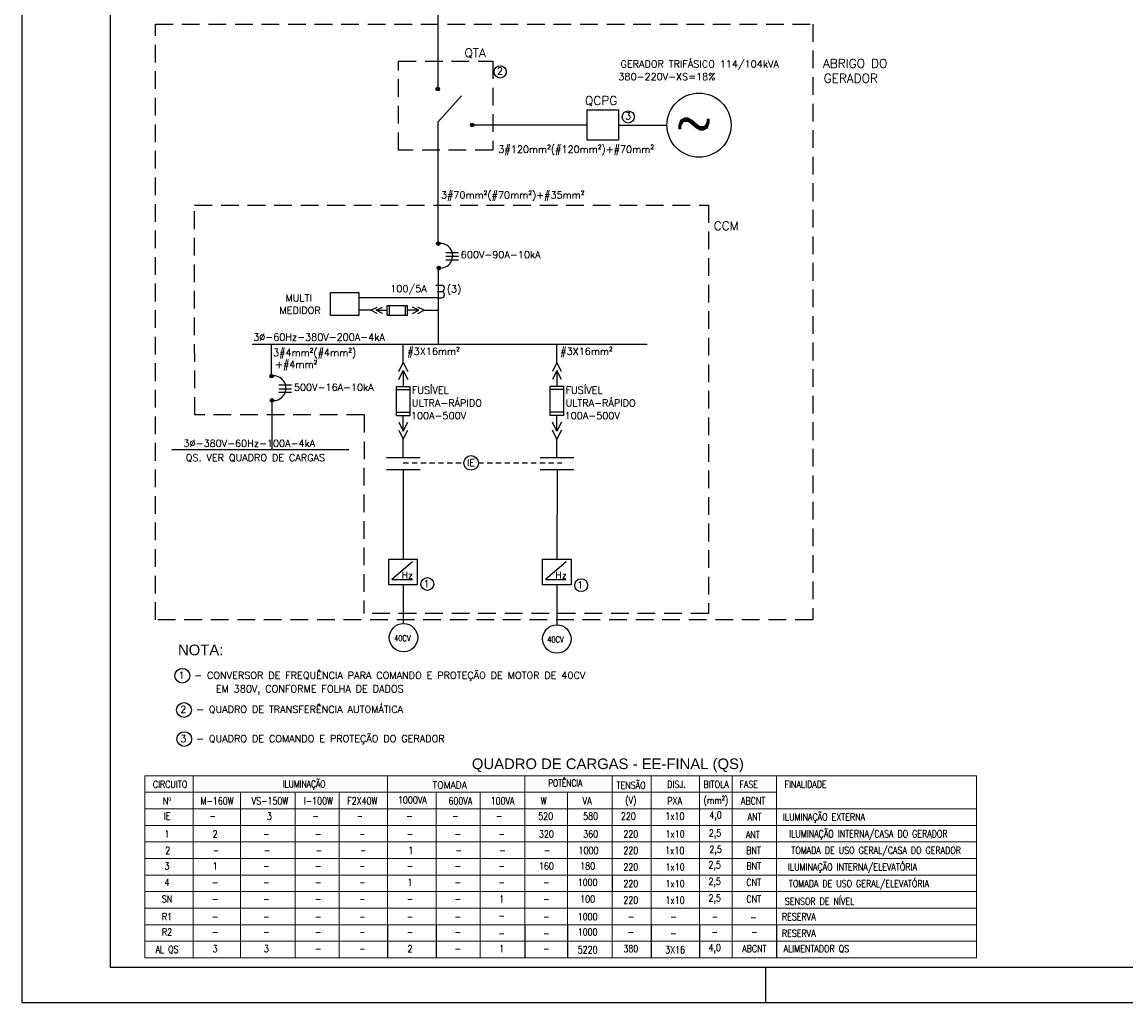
# Model space of a CAD drawing. Header units: millimetres. Extents: x 654.5 to 713.9, y 620.2 to 662.2.
# Tile 1 of 6: x 654.5 to 685.7, y 620.2 to 647.9. Entities that reach past the tile are written whole.
import ezdxf
from ezdxf.enums import TextEntityAlignment as Align

# ---------------------------------------------------------------- set-up
doc = ezdxf.new("R2010")
doc.units = ezdxf.units.MM
doc.linetypes.add('DGN_STYLE_3', pattern=[0.207003, 0.147859, -0.059144])
doc.linetypes.add('HIDDEN', pattern=[0.375, 0.25, -0.125])
for name, color, linetype in [('ARQ-FORMATO', 1, 'Continuous'), ('DIAGRAMA', 8, 'Continuous'), ('ELE_QUAD.', 2, 'Continuous'), ('ELE_SIMB', 8, 'Continuous'), ('ELE_TX_INDIC', 2, 'Continuous'), ('ETXT004', 4, 'Continuous'), ('ETXT0090', 8, 'Continuous'), ('ETXTE255C', 2, 'Continuous'), ('TEXTO', 2, 'Continuous')]:
    doc.layers.add(name, color=color, linetype=linetype)
doc.styles.add('LETRAS', font='romans.shx', dxfattribs={"height": 0.007874})
doc.styles.add('ROMANS', font='romans.shx')
doc.styles.add('STYLE-ARIAL_3', font='ARIAL.TTF')

msp = doc.modelspace()

# ---------------------------------------------------------------- hatches: boundary and pattern name
at = {"layer": 'ELE_SIMB'}
for points in [[(666.173, 646.011, 1), (666.274, 646.011, 1)], [(667.145, 645, 1), (667.247, 645, 1)], [(666.19, 641.645, 1), (666.292, 641.645, 1)], [(666.203, 640.959, 1), (666.305, 640.959, 1)], [(661.477, 637.903, 1), (661.579, 637.903, 1)], [(661.491, 637.217, 1), (661.592, 637.217, 1)]]:
    msp.add_hatch(color=256, dxfattribs=at).paths.add_polyline_path(points)

# ---------------------------------------------------------------- linework, layer by layer
at = {"layer": 'ARQ-FORMATO', "color": 2}
msp.add_line((675.482, 621.198), (675.482, 620.198), dxfattribs=at)
msp.add_lwpolyline([(654.482, 662.198), (713.882, 662.198), (713.882, 620.198), (654.482, 620.198)], close=True, dxfattribs=at)
at = {"layer": 'ARQ-FORMATO'}
msp.add_lwpolyline([(656.982, 621.198), (656.982, 661.198), (712.882, 661.198), (712.882, 621.198)], close=True, dxfattribs=at)
at = {"layer": 'DIAGRAMA', "linetype": 'Continuous'}
msp.add_line((666.221, 649.713), (666.221, 646.065), dxfattribs=at)
at = {"layer": 'DIAGRAMA'}
for p, q in [((666.221, 644.562), (666.221, 641.658)), ((666.235, 640.94), (666.235, 638.803)), ((661.522, 638.803), (661.522, 637.904)), ((661.535, 637.218), (661.535, 635.828)), ((665.248, 635.269), (665.245, 632.73)), ((669.592, 635.269), (669.588, 632.73)), ((665.244, 631.951), (665.242, 630.915)), ((669.587, 631.951), (669.586, 630.88))]:
    msp.add_line(p, q, dxfattribs=at)
at = {"layer": 'DIAGRAMA', "color": 2, "linetype": 'Continuous', "ltscale": 3.5}
for p, q in [((666.171, 640.474), (666.338, 640.475)), ((666.204, 640.293), (666.338, 640.293)), ((666.204, 640.293), (666.338, 640.293)), ((666.204, 640.111), (666.338, 640.111))]:
    msp.add_line(p, q, dxfattribs=at)
at = {"layer": 'DIAGRAMA'}
for points in [[(667.247, 645), (670.445, 645)], [(671.333, 644.993), (672.697, 644.993)], [(665.248, 638.286), (665.248, 638.803)], [(669.591, 638.286), (669.591, 638.803)], [(665.248, 635.604), (665.248, 636.121)], [(669.591, 635.604), (669.591, 636.121)]]:
    msp.add_lwpolyline(points, dxfattribs=at)
at = {"layer": 'DIAGRAMA', "color": 2, "linetype": 'Continuous', "ltscale": 3.5}
for centre in [(665.93, 632.031), (670.273, 631.997)]:
    msp.add_circle(centre, 0.182, dxfattribs=at)
for centre in [(666.318, 640.384), (666.318, 640.202)]:
    msp.add_arc(centre, 0.0934, 282.4648, 77.5352, dxfattribs=at)
at = {"layer": 'ELE_QUAD.', "color": 3, "linetype": 'Continuous', "lineweight": 5}
for p, q in [((657.945, 626.613), (681.437, 626.613)), ((657.945, 626.613), (657.945, 621.472)), ((659.318, 626.613), (659.318, 621.472)), ((664.808, 626.613), (664.808, 621.472)), ((668.684, 626.613), (668.684, 621.472)), ((671.152, 626.613), (671.152, 621.472)), ((672.251, 626.613), (672.251, 621.472)), ((673.618, 626.613), (673.618, 621.472)), ((674.538, 626.613), (674.538, 621.472)), ((675.79, 626.613), (675.79, 621.472)), ((681.437, 626.613), (681.437, 621.472)), ((657.945, 626.147), (675.79, 626.147)), ((660.654, 626.147), (660.654, 621.472)), ((662.2, 626.147), (662.2, 621.472)), ((663.435, 626.147), (663.435, 621.472)), ((666.181, 626.147), (666.181, 621.472)), ((667.424, 626.147), (667.424, 621.472)), ((669.892, 626.147), (669.892, 621.472)), ((657.945, 625.68), (681.437, 625.68)), ((664.808, 625.68), (681.437, 625.68)), ((657.945, 625.212), (681.437, 625.212)), ((657.945, 624.745), (681.437, 624.745)), ((657.945, 624.277), (681.437, 624.277)), ((657.945, 623.81), (681.437, 623.81)), ((657.945, 623.342), (681.437, 623.342)), ((664.808, 623.342), (681.437, 623.342)), ((664.808, 623.342), (681.437, 623.342)), ((664.808, 623.342), (681.437, 623.342)), ((657.945, 622.875), (681.437, 622.875)), ((664.808, 622.875), (681.437, 622.875)), ((664.808, 622.875), (681.437, 622.875)), ((664.808, 622.875), (681.437, 622.875)), ((664.808, 622.875), (681.437, 622.875)), ((664.808, 622.875), (681.437, 622.875)), ((664.808, 622.875), (681.437, 622.875)), ((664.808, 622.875), (681.437, 622.875)), ((664.808, 622.875), (681.437, 622.875)), ((657.945, 622.407), (681.437, 622.407)), ((664.808, 622.407), (681.437, 622.407)), ((664.808, 622.407), (681.437, 622.407)), ((664.808, 622.407), (681.437, 622.407)), ((657.945, 621.94), (681.437, 621.94)), ((657.945, 621.472), (681.437, 621.472))]:
    msp.add_line(p, q, dxfattribs=at)
at = {"layer": 'ELE_QUAD.', "color": 7, "linetype": 'Continuous', "lineweight": 5}
for p, q in [((664.808, 625.212), (664.808, 621.472)), ((673.618, 625.212), (673.618, 621.472)), ((674.538, 625.212), (674.538, 621.472)), ((674.538, 625.212), (674.538, 621.472)), ((664.808, 624.745), (681.437, 624.745)), ((664.808, 624.745), (681.437, 624.745)), ((664.808, 624.745), (681.437, 624.745)), ((664.808, 623.81), (681.437, 623.81)), ((664.808, 623.81), (681.437, 623.81)), ((664.808, 623.81), (681.437, 623.81)), ((674.538, 622.407), (674.538, 621.472)), ((674.538, 622.407), (674.538, 621.472)), ((674.538, 622.407), (674.538, 621.472)), ((674.538, 622.407), (674.538, 621.472)), ((674.538, 622.407), (674.538, 621.472)), ((674.538, 622.407), (674.538, 621.472))]:
    msp.add_line(p, q, dxfattribs=at)
at = {"layer": 'ELE_SIMB'}
msp.add_line((666.898, 645.819), (666.221, 645.078), dxfattribs=at)
at = {"layer": 'ELE_SIMB', "ltscale": 3.5}
msp.add_line((666.221, 645.078), (666.221, 644.562), dxfattribs=at)
at = {"layer": 'ELE_SIMB', "linetype": 'Continuous'}
for p, q in [((666.448, 641.397), (666.808, 641.397)), ((666.448, 641.291), (666.808, 641.291)), ((666.448, 641.189), (666.808, 641.189)), ((664.798, 639.897), (665.373, 639.897)), ((664.798, 639.628), (664.798, 639.897)), ((664.861, 639.628), (664.861, 639.897)), ((665.31, 639.628), (665.31, 639.897)), ((665.373, 639.628), (665.373, 639.897)), ((664.485, 639.763), (664.798, 639.763)), ((664.798, 639.628), (665.373, 639.628)), ((665.687, 639.763), (665.373, 639.763)), ((665.248, 638.062), (665.248, 637.614)), ((669.591, 638.062), (669.591, 637.614)), ((661.735, 637.655), (662.095, 637.655)), ((661.735, 637.549), (662.095, 637.549)), ((661.735, 637.447), (662.095, 637.447)), ((665.056, 637.614), (665.44, 637.614)), ((665.056, 636.793), (665.056, 637.614)), ((665.056, 637.524), (665.44, 637.524)), ((665.44, 636.793), (665.44, 637.614)), ((669.783, 637.614), (669.399, 637.614)), ((669.399, 636.793), (669.399, 637.614)), ((669.783, 637.524), (669.399, 637.524)), ((669.783, 636.793), (669.783, 637.614)), ((665.056, 636.883), (665.44, 636.883)), ((665.056, 636.793), (665.44, 636.793)), ((665.248, 636.345), (665.248, 636.793)), ((669.783, 636.883), (669.399, 636.883)), ((669.783, 636.793), (669.399, 636.793)), ((669.591, 636.345), (669.591, 636.793)), ((665.244, 632.01), (665.244, 631.951)), ((669.587, 632.01), (669.587, 631.951))]:
    msp.add_line(p, q, dxfattribs=at)
at = {"layer": 'ELE_SIMB', "linetype": 'Continuous', "ltscale": 3.5}
for p, q in [((665.508, 632.662), (664.924, 632.163)), ((669.851, 632.662), (669.268, 632.163)), ((664.924, 632.163), (665.508, 632.163)), ((669.268, 632.163), (669.851, 632.163))]:
    msp.add_line(p, q, dxfattribs=at)
at = {"layer": 'ELE_SIMB', "linetype": 'Continuous'}
msp.add_lwpolyline([(670.445, 645.422), (671.333, 645.422), (671.333, 644.565), (670.445, 644.565)], close=True, dxfattribs=at)
at = {"layer": 'ELE_SIMB'}
msp.add_lwpolyline([(663.998, 640.261), (663.998, 639.62), (663.189, 639.62), (663.189, 640.261)], close=True, dxfattribs=at)
at = {"layer": 'ELE_SIMB', "linetype": 'Continuous'}
for points in [[(664.507, 639.673), (664.328, 639.763), (664.507, 639.852)], [(664.664, 639.673), (664.485, 639.763), (664.664, 639.852)], [(665.507, 639.673), (665.687, 639.763), (665.507, 639.852)], [(665.664, 639.673), (665.843, 639.763), (665.664, 639.852)], [(660.981, 638.803), (672.138, 638.803)], [(665.12, 638.03), (665.248, 638.286), (665.376, 638.03)], [(669.719, 638.03), (669.591, 638.286), (669.463, 638.03)], [(665.12, 637.806), (665.248, 638.062), (665.376, 637.806)], [(669.719, 637.806), (669.591, 638.062), (669.463, 637.806)], [(665.12, 636.601), (665.248, 636.345), (665.376, 636.601)], [(669.719, 636.601), (669.591, 636.345), (669.463, 636.601)], [(665.12, 636.377), (665.248, 636.121), (665.376, 636.377)], [(669.719, 636.377), (669.591, 636.121), (669.463, 636.377)], [(658.707, 635.828), (663.708, 635.828)], [(664.772, 635.604), (665.723, 635.604)], [(669.116, 635.604), (670.066, 635.604)], [(664.772, 635.269), (665.723, 635.269)], [(669.116, 635.269), (670.066, 635.269)]]:
    msp.add_lwpolyline(points, dxfattribs=at)
at = {"layer": 'ELE_SIMB', "linetype": 'Continuous', "ltscale": 3.5}
for points in [[(664.841, 632.73), (665.646, 632.73), (665.646, 632.01), (664.841, 632.01)], [(669.184, 632.73), (669.989, 632.73), (669.989, 632.01), (669.184, 632.01)]]:
    msp.add_lwpolyline(points, close=True, dxfattribs=at)
at = {"layer": 'ELE_SIMB'}
for centre in [(666.224, 646.011), (667.196, 645), (666.241, 641.645), (666.254, 640.959), (661.528, 637.903), (661.541, 637.217)]:
    msp.add_circle(centre, 0.0508, dxfattribs=at)
at = {"layer": 'ELE_SIMB', "linetype": 'Continuous'}
for centre, radius in [((673.602, 644.993), 0.905), ((665.255, 630.514), 0.401), ((669.586, 630.479), 0.401)]:
    msp.add_circle(centre, radius, dxfattribs=at)
at = {"layer": 'ELE_SIMB', "linetype": 'Continuous', "ltscale": 3.5}
msp.add_circle((667.165, 635.453), 0.206, dxfattribs=at)
at = {"layer": 'ELE_SIMB', "linetype": 'Continuous'}
for centre in [(666.298, 641.304), (661.586, 637.562)]:
    msp.add_arc(centre, 0.348, 261.6305, 100.5726, dxfattribs=at)
at = {"layer": 'ETXT0090', "linetype": 'HIDDEN', "ltscale": 2}
for p, q in [((659.353, 642.736), (673.868, 642.736)), ((659.358, 636.809), (659.353, 642.736)), ((673.868, 642.736), (673.868, 631.202)), ((664.141, 636.811), (659.358, 636.809)), ((664.141, 636.811), (664.135, 631.202)), ((673.868, 631.202), (664.135, 631.196))]:
    msp.add_line(p, q, dxfattribs=at)
at = {"layer": 'ETXT0090', "color": 2, "linetype": 'DGN_STYLE_3'}
for p, q in [((665.248, 635.455), (666.959, 635.453)), ((667.371, 635.453), (669.725, 635.45))]:
    msp.add_line(p, q, dxfattribs=at)
at = {"layer": 'ETXT0090', "linetype": 'HIDDEN', "ltscale": 2}
for points in [[(658.246, 647.849), (676.814, 647.849), (676.814, 631.015), (658.246, 631.015)], [(665.113, 646.799), (667.778, 646.799), (667.778, 644.289), (665.113, 644.289)]]:
    msp.add_lwpolyline(points, close=True, dxfattribs=at)
at = {"layer": 'ETXT0090', "linetype": 'Continuous'}
for points in [[(666.204, 640.111), (663.998, 640.111)], [(664.328, 639.763), (663.998, 639.763)], [(665.843, 639.763), (666.255, 639.763)]]:
    msp.add_lwpolyline(points, dxfattribs=at)
at = {"layer": 'ETXTE255C', "color": 7, "linetype": 'Continuous'}
for p, q in [((671.152, 623.81), (671.152, 623.342)), ((671.152, 623.81), (671.152, 623.342)), ((664.808, 622.407), (664.808, 621.472)), ((664.808, 622.407), (664.808, 621.472)), ((664.808, 622.407), (664.808, 621.472)), ((664.808, 622.407), (664.808, 621.472)), ((666.181, 622.407), (666.181, 621.472)), ((666.181, 622.407), (666.181, 621.472)), ((668.684, 622.407), (668.684, 621.472)), ((668.684, 622.407), (668.684, 621.472)), ((669.892, 622.407), (669.892, 621.472)), ((669.892, 622.407), (669.892, 621.472)), ((672.251, 622.407), (672.251, 621.472)), ((672.251, 622.407), (672.251, 621.472)), ((673.618, 622.407), (673.618, 621.472)), ((673.618, 622.407), (673.618, 621.472)), ((673.618, 622.407), (673.618, 621.472)), ((673.618, 622.407), (673.618, 621.472)), ((675.79, 622.407), (675.79, 621.472)), ((675.79, 622.407), (675.79, 621.472))]:
    msp.add_line(p, q, dxfattribs=at)
at = {"layer": 'TEXTO', "color": 2}
for centre, radius in [((667.987, 646.496), 0.172), ((671.605, 645.224), 0.172), ((659.008, 629.44), 0.209), ((659.057, 628.472), 0.209), ((659.062, 627.651), 0.209)]:
    msp.add_circle(centre, radius, dxfattribs=at)

# ---------------------------------------------------------------- texts
at = {"layer": 'DIAGRAMA', "color": 2, "linetype": 'Continuous', "ltscale": 3.5, "style": 'ROMANS'}
for p in [(665.818, 631.942), (670.161, 631.908)]:
    msp.add_text('1', height=0.195, dxfattribs=at).set_placement(p)
at = {"layer": 'ELE_SIMB', "linetype": 'Continuous', "style": 'ROMANS'}
msp.add_text('~', height=1.042, dxfattribs=at).set_placement((672.925, 644.577))
at = {"layer": 'ELE_SIMB', "linetype": 'Continuous', "ltscale": 3.5, "style": 'ROMANS'}
for s, p in [('IE', (667.049, 635.364)), ('Hz', (665.2, 632.184)), ('Hz', (669.543, 632.184))]:
    msp.add_text(s, height=0.1947, dxfattribs=at).set_placement(p)
at = {"layer": 'ELE_SIMB', "linetype": 'Continuous', "style": 'ROMANS', "width": 0.8}
for p in [(664.992, 630.414), (669.318, 630.379)]:
    msp.add_text('40CV', height=0.1707, dxfattribs=at).set_placement(p)
at = {"layer": 'ELE_TX_INDIC', "color": 2, "style": 'STYLE-ARIAL_3'}
msp.add_text('NOTA:', height=0.3, dxfattribs=at).set_placement((658.886, 630.02))
at = {"layer": 'ETXT004', "color": 2, "style": 'STYLE-ARIAL_3'}
msp.add_text('QUADRO DE CARGAS - EE-FINAL (QS)', height=0.3, dxfattribs=at).set_placement((671.028, 626.916), align=Align.MIDDLE)
at = {"layer": 'ETXTE255C', "linetype": 'Continuous', "style": 'LETRAS', "width": 0.817268}
for s, height, p in [('CIRCUITO', 0.2, (658.661, 626.372)), ('TENSÃO', 0.2, (671.684, 626.372)), ('DISJ.', 0.2, (672.966, 626.372)), ('BITOLA', 0.2, (674.086, 626.372)), ('FASE', 0.2, (675.007, 626.372)), ('FINALIDADE', 0.2, (676.614, 626.372)), ('Nº', 0.2, (658.575, 625.906)), ('M-160W', 0.2, (659.988, 625.906)), ('VS-150W ', 0.2, (661.541, 625.906)), ('I-100W', 0.2, (662.85, 625.906)), ('F2X40W', 0.2, (664.093, 625.906)), ('1000VA', 0.2, (665.505, 625.929)), ('600VA', 0.2, (666.861, 625.906)), ('100VA', 0.2, (668.054, 625.906)), ('W', 0.2, (669.217, 625.906)), ('VA', 0.2, (670.443, 625.906)), ('(V)', 0.2, (671.677, 625.906)), ('PXA', 0.2, (672.913, 625.906)), ('(mm²)', 0.2, (674.079, 625.906)), ('ABCNT', 0.2, (675.132, 625.906)), ('IE', 0.2, (658.583, 625.474)), ('-', 0.2, (659.864, 625.474)), ('3', 0.2, (661.464, 625.474)), ('-', 0.2, (662.774, 625.474)), ('-', 0.175, (664.023, 625.474)), ('-', 0.2, (665.426, 625.474)), ('-', 0.2, (666.718, 625.474)), ('-', 0.2, (667.959, 625.474)), ('520', 0.2, (669.273, 625.474)), ('580', 0.2, (670.54, 625.474)), ('220', 0.2, (671.607, 625.474)), ('1x10', 0.2, (672.921, 625.474)), ('4,0', 0.2, (674.068, 625.474)), ('ANT ', 0.2, (675.229, 625.454)), ('ILUMINAÇÃO EXTERNA', 0.2, (677.133, 625.448)), ('1', 0.2, (658.575, 624.971)), ('2', 0.2, (659.934, 624.971)), ('-', 0.2, (661.381, 624.971)), ('-', 0.2, (662.844, 624.971)), ('-', 0.175, (664.093, 624.971)), ('-', 0.2, (665.439, 624.971)), ('-', 0.2, (666.789, 624.971)), ('-', 0.2, (668.029, 624.971)), ('320', 0.2, (669.292, 624.971)), ('360', 0.2, (670.542, 624.971)), ('220', 0.2, (671.677, 624.971)), ('1x10', 0.2, (672.927, 624.971)), ('2,5', 0.2, (674.056, 624.971)), ('ANT', 0.2, (675.122, 624.951)), ('ILUMINAÇÃO INTERNA/CASA DO GERADOR', 0.2, (678.385, 624.968)), ('2', 0.2, (658.598, 624.504)), ('1', 0.2, (665.462, 624.504)), ('1000', 0.2, (670.481, 624.504)), ('220', 0.2, (671.677, 624.504)), ('1x10', 0.2, (672.918, 624.504)), ('2,5', 0.2, (674.07, 624.504)), ('BNT', 0.2, (675.145, 624.504)), ('TOMADA DE USO GERAL/CASA DO GERADOR', 0.2, (678.606, 624.495)), ('-', 0.2, (659.957, 624.504)), ('-', 0.2, (661.405, 624.504)), ('-', 0.2, (662.868, 624.504)), ('-', 0.175, (664.116, 624.504)), ('-', 0.2, (666.812, 624.504)), ('-', 0.2, (668.053, 624.504)), ('-', 0.2, (669.315, 624.504)), ('ILUMINAÇÃO INTERNA/ELEVATÓRIA', 0.2, (677.937, 624.037)), ('3', 0.2, (658.575, 624.069)), ('1', 0.2, (659.934, 624.069)), ('-', 0.2, (661.381, 624.069)), ('-', 0.2, (662.844, 624.069)), ('-', 0.175, (664.093, 624.069)), ('-', 0.2, (665.439, 624.069)), ('-', 0.2, (666.789, 624.069)), ('-', 0.2, (668.029, 624.069)), ('160', 0.2, (669.292, 624.069)), ('180', 0.2, (670.457, 624.069)), ('220', 0.2, (671.677, 624.036)), ('1x10', 0.2, (672.927, 624.036)), ('2,5', 0.2, (674.047, 624.069)), ('BNT', 0.2, (675.147, 624.069)), ('4', 0.2, (658.575, 623.602)), ('-', 0.2, (659.934, 623.602)), ('-', 0.2, (661.381, 623.602)), ('-', 0.2, (662.844, 623.602)), ('-', 0.175, (664.093, 623.602)), ('1', 0.2, (665.439, 623.602)), ('-', 0.2, (666.789, 623.602)), ('-', 0.2, (668.029, 623.602)), ('-', 0.2, (669.292, 623.602)), ('1000', 0.2, (670.457, 623.602)), ('220', 0.2, (671.677, 623.569)), ('1x10', 0.2, (672.927, 623.569)), ('2,5', 0.2, (674.047, 623.602)), ('CNT', 0.2, (675.147, 623.602)), ('TOMADA DE USO GERAL/ELEVATÓRIA', 0.2, (678.12, 623.57)), ('SENSOR DE NÍVEL', 0.2, (677.009, 623.102)), ('SN', 0.2, (658.575, 623.134)), ('-', 0.2, (659.934, 623.134)), ('-', 0.2, (661.381, 623.134)), ('-', 0.2, (662.844, 623.134)), ('-', 0.175, (664.093, 623.134)), ('-', 0.2, (665.439, 623.134)), ('-', 0.2, (666.789, 623.134)), ('1', 0.2, (668.029, 623.134)), ('-', 0.2, (669.292, 623.134)), ('100', 0.2, (670.457, 623.134)), ('220', 0.2, (671.677, 623.101)), ('1x10', 0.2, (672.927, 623.101)), ('2,5', 0.2, (674.047, 623.134)), ('CNT', 0.2, (675.147, 623.134)), ('R1', 0.2, (658.575, 622.634)), ('-', 0.2, (668.029, 622.667)), ('1000', 0.2, (670.457, 622.634)), ('RESERVA', 0.2, (676.42, 622.631)), ('-', 0.2, (659.934, 622.634)), ('-', 0.2, (661.381, 622.634)), ('-', 0.2, (662.844, 622.634)), ('-', 0.175, (664.093, 622.634)), ('-', 0.2, (665.439, 622.634)), ('-', 0.2, (666.789, 622.634)), ('-', 0.2, (669.292, 622.634)), ('-', 0.2, (671.686, 622.634)), ('-', 0.2, (672.882, 622.634)), ('-', 0.2, (674.056, 622.634)), ('-', 0.2, (675.141, 622.614)), ('R2', 0.2, (658.575, 622.199)), ('-', 0.2, (659.934, 622.199)), ('-', 0.2, (661.381, 622.199)), ('-', 0.2, (662.844, 622.199)), ('-', 0.175, (664.093, 622.199)), ('-', 0.2, (665.439, 622.199)), ('-', 0.2, (666.789, 622.199)), ('-', 0.2, (668.029, 622.166)), ('-', 0.2, (669.292, 622.166)), ('1000', 0.2, (670.457, 622.199)), ('-', 0.2, (671.677, 622.199)), ('-', 0.2, (672.882, 622.166)), ('-', 0.2, (674.047, 622.199)), ('-', 0.2, (675.166, 622.199)), ('RESERVA', 0.2, (676.42, 622.163)), ('AL QS', 0.2, (658.575, 621.699)), ('3', 0.2, (659.934, 621.732)), ('3', 0.2, (661.381, 621.732)), ('-', 0.2, (662.844, 621.732)), ('-', 0.175, (664.093, 621.732)), ('2', 0.2, (665.439, 621.732)), ('-', 0.2, (666.789, 621.732)), ('1', 0.2, (668.029, 621.732)), ('-', 0.2, (669.292, 621.732)), ('5220', 0.2, (670.457, 621.699)), ('380', 0.2, (671.677, 621.732)), ('3X16', 0.2, (672.927, 621.699)), ('4,0', 0.2, (674.047, 621.732)), ('ABCNT', 0.2, (675.166, 621.732)), ('ALIMENTADOR QS', 0.2, (676.918, 621.723))]:
    msp.add_text(s, height=height, dxfattribs=at).set_placement(p, align=Align.MIDDLE)
at = {"layer": 'ETXTE255C', "linetype": 'Continuous', "style": 'LETRAS'}
for s, width, p, p2 in [('ILUMINAÇÃO', 0.716383, (661.845, 626.282), (663.052, 626.282)), ('TOMADA', 0.861275, (666.079, 626.257), (667.047, 626.257)), ('POTÊNCIA', 0.696099, (669.341, 626.31), (670.309, 626.31))]:
    msp.add_text(s, height=0.2, dxfattribs=dict(at, width=width)).set_placement(p, p2, align=Align.FIT)
at = {"layer": 'TEXTO', "color": 2, "style": 'ROMANS'}
for s, height, p in [('QTA', 0.25, (666.979, 646.909)), ('GERADOR TRIFÁSICO 114/104kVA', 0.2, (671.385, 646.618)), ('ABRIGO DO', 0.25, (677.103, 646.61)), ('2', 0.2, (667.894, 646.423)), ('380-220V-XS=18%%%', 0.2, (671.325, 646.26)), ('GERADOR', 0.25, (677.124, 646.192)), ('QCPG', 0.25, (670.381, 645.562)), ('3', 0.2, (671.512, 645.15)), ('3#120mm²(#120mm²)+#70mm²', 0.2, (667.934, 644.213)), ('3#70mm²(#70mm²)+#35mm²', 0.2, (666.313, 642.917)), ('CCM', 0.25, (674.02, 642.025)), ('600V-90A-10kA', 0.2, (666.873, 641.231)), ('100/5A', 0.2, (664.883, 640.276)), ('(3)', 0.2, (666.479, 640.264)), ('MULTI', 0.2, (661.922, 640.012)), ('MEDIDOR', 0.2, (661.751, 639.661)), ('3%%C-60Hz-380V-200A-4kA', 0.2, (661.009, 638.904)), ('3#4mm²(#4mm²)', 0.2, (661.571, 638.47)), ('#3X16mm²', 0.2, (665.364, 638.5)), ('#3X16mm²', 0.2, (669.681, 638.504)), ('+#4mm²', 0.2, (661.629, 638.132)), ('500V-16A-10kA', 0.2, (662.16, 637.49)), ('FUSÍVEL ', 0.2, (665.49, 637.407)), ('FUSÍVEL ', 0.2, (669.834, 637.407)), ('ULTRA-RÁPIDO', 0.2, (665.49, 637.044)), ('ULTRA-RÁPIDO', 0.2, (669.834, 637.044)), ('100A-500V', 0.2, (665.463, 636.686)), ('100A-500V', 0.2, (669.807, 636.686)), ('3%%C-380V-60Hz-100A-4kA', 0.2, (659.04, 635.905)), ('QS. VER QUADRO DE CARGAS', 0.2, (659.106, 635.497)), ('1  - CONVERSOR DE FREQUÊNCIA PARA COMANDO E PROTEÇÃO DE MOTOR DE 40CV', 0.2, (658.898, 629.349)), ('EM 380V, CONFORME FOLHA DE DADOS', 0.2, (659.954, 628.97)), ('2  - QUADRO DE TRANSFERÊNCIA AUTOMÁTICA', 0.2, (658.951, 628.388)), ('3  - QUADRO DE COMANDO E PROTEÇÃO DO GERADOR', 0.2, (658.951, 627.56))]:
    msp.add_text(s, height=height, dxfattribs=at).set_placement(p)

doc.saveas('drawing.dxf')
